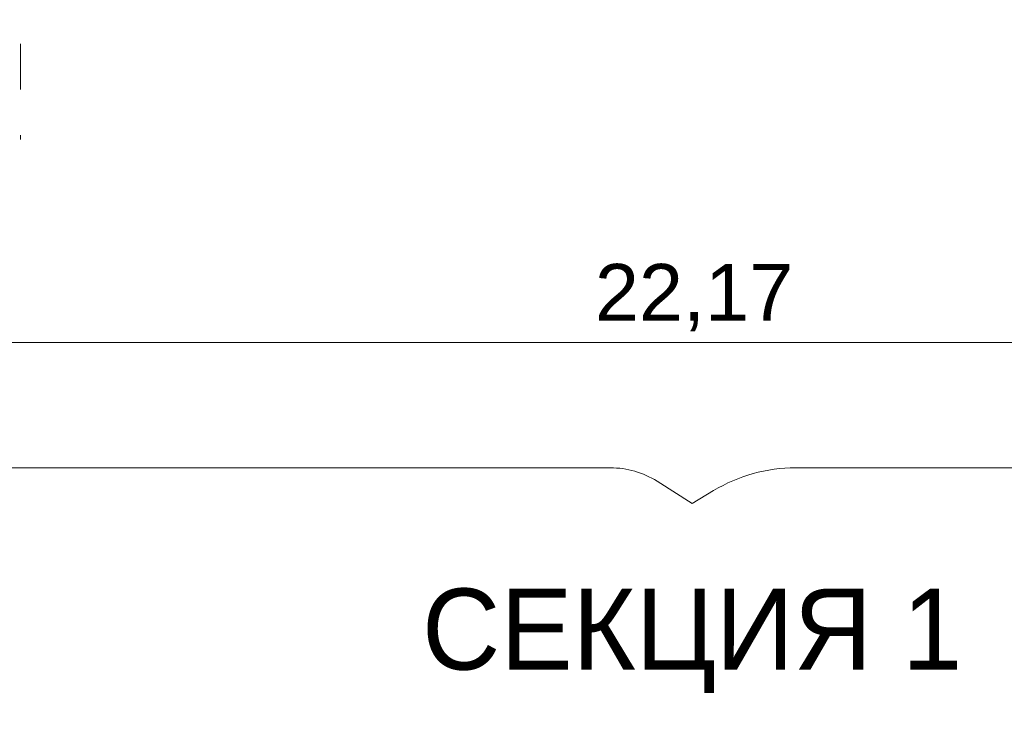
# Model space of a CAD drawing. Header units: millimetres. Extents: x -467606 to 1964440, y -17510 to 201584.
# Tile 30 of 43: x -443019 to -436945, y -9514 to -5216. Entities that reach past the tile are written whole.
import ezdxf

# ---------------------------------------------------------------- set-up
doc = ezdxf.new("R2010")
doc.units = ezdxf.units.MM
doc.header["$MEASUREMENT"] = 0
doc.linetypes.add('Штриховая', pattern=[564.444447, 282.222223, -282.222223])
for name, color, linetype, lineweight in [('0_Ном._пера__1', 7, 'Continuous', 0), ('АР-вертикальная связь - Лестница.АР_Ном._пера__1', 7, 'Continuous', 0), ('АР-Чертеж-Размеры.АР_Ном._пера__1', 7, 'Continuous', 0)]:
    doc.layers.add(name, color=color, linetype=linetype, lineweight=lineweight)
doc.layers.add('АР-Чертеж-Размеры.АР', color=7, linetype='Continuous')
doc.styles.add('РЎР“Р•РќР•Р\xa0Р\x98Р\xa0_РЎРўР\x98Р›Р¬_1', font='arial.ttf')
doc.styles.add('РЎР“Р•РќР•Р\xa0Р\x98Р\xa0_РЎРўР\x98Р›Р¬_3', font='GOTHIC.TTF')
doc.dimstyles.new('СГЕНЕРИР_СТИЛЬ__4', dxfattribs={"dimtxt": 350, "dimasz": 237.5, "dimexe": 0.18, "dimexo": 300000, "dimgap": 0, "dimtad": 1, "dimtih": 1, "dimtoh": 1, "dimlfac": 0.001, "dimzin": 0, "dimdsep": 46, "dimtxsty": 'РЎР“Р•РќР•Р\xa0Р\x98Р\xa0_РЎРўР\x98Р›Р¬_1', "dimblk": 'ARROWHEAD_6', "dimblk1": 'ARROWHEAD_6', "dimblk2": 'ARROWHEAD_6', "dimcen": 0.09, "dimclrd": 7, "dimclre": 7, "dimclrt": 7, "dimadec": 0, "dimazin": 0, "dimtfac": 1, "dimtdec": 4, "dimtmove": 0, "dimatfit": 3, "dimfxl": 1, "dimtolj": 1, "dimtzin": 0, "dimarcsym": 0})

# ---------------------------------------------------------------- blocks, each defined once
blk = doc.blocks.new('*D329')
at = {"layer": 'АР-Чертеж-Размеры.АР_Ном._пера__1', "color": 7, "linetype": 'Continuous', "lineweight": 0, "transparency": 16777216}
for p, q in [((-449955.3, -7442.7), (-449955.3, -6973.9)), ((-427785.2, -7442.7), (-427785.2, -6973.9)), ((-449830.3, -7083.3), (-450080.3, -7333.3)), ((-427660.2, -7083.3), (-427910.2, -7333.3)), ((-450142.8, -7208.3), (-449955.3, -7208.3)), ((-449955.3, -7208.3), (-427785.2, -7208.3))]:
    blk.add_line(p, q, dxfattribs=at)
at = {"layer": 'АР-Чертеж-Размеры.АР_Ном._пера__1', "color": 7, "lineweight": 0, "transparency": 16777216, "insert": (-439470.8, -7138.3), "char_height": 350, "attachment_point": 7, "style": 'РЎР“Р•РќР•Р\xa0Р\x98Р\xa0_РЎРўР\x98Р›Р¬_1'}
blk.add_mtext('\\A1;{\\pql;\\fArial|b0|i0|c204|p0;\\W1.000000;22,17}', dxfattribs=at)
blk = doc.blocks.new('ARROWHEAD_6')
at = {"color": 0, "linetype": 'Continuous', "lineweight": 0}
for p, q in [((-0.5, -0.5), (0.5, 0.5)), ((0, 0), (-1, 0))]:
    blk.add_line(p, q, dxfattribs=at)

msp = doc.modelspace()

# ---------------------------------------------------------------- linework, layer by layer
at = {"layer": '0_Ном._пера__1', "color": 7, "linetype": 'Continuous', "lineweight": 0}
for points in [[(-449955.322, -7442.506, 0.41421356), (-449417.296, -7980.531), (-439374.573, -7980.531, -0.1418046), (-439087.205, -8063.704), (-438870.261, -8200.765)], [(-438870.261, -8200.765), (-438738.591, -8121.319, -0.13656288), (-438232.734, -7980.531), (-428323.226, -7980.531, 0.41421356), (-427785.2, -7442.506)]]:
    msp.add_lwpolyline(points, format="xyb", dxfattribs=at)
at = {"layer": 'АР-вертикальная связь - Лестница.АР_Ном._пера__1', "color": 7, "linetype": 'Штриховая', "lineweight": 0}
msp.add_line((-443014.953, -4800), (-443014.953, -5954.895), dxfattribs=at)

# ---------------------------------------------------------------- texts
at = {"layer": '0_Ном._пера__1', "color": 7, "linetype": 'Continuous', "lineweight": 0, "insert": (-438870.277, -9370.49), "char_height": 500, "attachment_point": 8, "style": 'РЎР“Р•РќР•Р\xa0Р\x98Р\xa0_РЎРўР\x98Р›Р¬_3'}
msp.add_mtext('\\A1;{\\pqc;\\fCentury Gothic|b0|i0|c204|p0;\\W1.000000;СЕКЦИЯ\\fCentury Gothic|b0|i0|c204|p0;\\W1.000000; 1}', dxfattribs=at)

# ---------------------------------------------------------------- dimensions: what is measured, and where the dimension line sits
at = {"layer": 'АР-Чертеж-Размеры.АР', "color": 7, "linetype": 'Continuous', "lineweight": 0}
dim = msp.add_linear_dim(base=(-427785.2, -7208.306), p1=(-449955.322, 3968.351), p2=(-427785.2, 3968.351), dimstyle='СГЕНЕРИР_СТИЛЬ__4', dxfattribs=at)
dim.commit()
dim.dimension.update_dxf_attribs({"geometry": '*D329', "text_midpoint": (-438884.564, -6963.306), "dimtype": 160})

doc.saveas('drawing.dxf')
